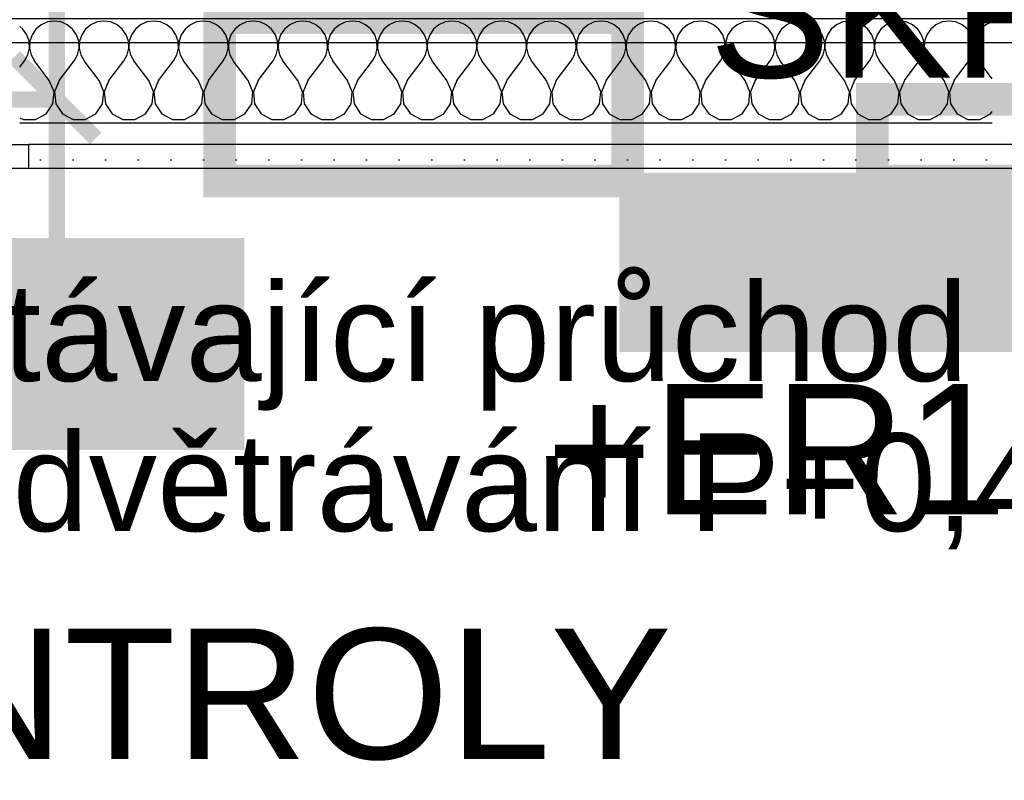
# Model space of a CAD drawing. Extents: x -12025 to 39812, y -28775 to 12.
# Tile 15 of 90: x 14818 to 16327, y -22169 to -21003. Entities that reach past the tile are written whole.
import ezdxf
from ezdxf.enums import TextEntityAlignment as Align

# ---------------------------------------------------------------- set-up
doc = ezdxf.new("R2010")
doc.units = 0
doc.header["$MEASUREMENT"] = 0
doc.linetypes.add('Telekomunikacni vodic', pattern=[9.25, 3, -0.75, 3, -0.75, 0.125, -0.75, 0.125, -0.75])
for name, color, linetype in [('0 (Pozadí)', 254, 'Continuous'), ('OÚ Dukovany internet + tv + data', 192, 'Continuous'), ('OÚ Dukovany půdorys kóty 1NP', 7, 'Continuous'), ('OÚ Dukovany půdorys podklad 1NP', 7, 'Continuous'), ('OÚ Dukovany rozváděče', 6, 'Continuous'), ('OÚ Dukovany venkovní skříně', 5, 'Continuous'), ('OÚ Dukovany zásuvky', 92, 'Continuous'), ('Zakladni', 7, 'Continuous')]:
    doc.layers.add(name, color=color, linetype=linetype)
doc.styles.add('Arial', font='txt')
doc.styles.add('Arial_B', font='txt')
pattern_1 = [(0, (0, 0), (0, 86.60254), [0, -50]), (0, (25, 43.3), (0, 86.60254), [0, -50])]

# ---------------------------------------------------------------- blocks, each defined once
blk = doc.blocks.new('Rozvadeč (7)')
at = {"color": 0, "linetype": 'Continuous', "const_width": 25}
for points in [[(0, 0), (-750, 0), (-750, 250), (0, 250)], [(-97.2, 93.8), (-666.7, 93.8), (-666.7, 156.2), (-97.2, 156.2)]]:
    blk.add_lwpolyline(points, close=True, dxfattribs=at)
at = {"color": 0, "linetype": 'Continuous'}
blk.add_solid([(-97.2, 93.8), (-666.7, 93.8), (-97.2, 156.2), (-666.7, 156.2)], dxfattribs=at)
at = {"layer": '0 (Pozadí)', "linetype": 'Continuous'}
blk.add_solid([(0, 0), (-750, 0), (0, 250), (-750, 250)], dxfattribs=at)
at = {"color": 0, "linetype": 'Continuous', "style": 'Arial'}
blk.add_text('+ER1', height=200, dxfattribs=at).set_placement((-875, -261.5))
blk = doc.blocks.new('(62)')
at = {"color": 7, "linetype": 'Continuous', "const_width": 75}
blk.add_lwpolyline([(1625, 0), (0, 0), (0, -250), (1625, -250)], close=True, dxfattribs=at)
at = {"layer": '0 (Pozadí)', "linetype": 'Continuous'}
blk.add_solid([(1625, 0), (0, 0), (1625, -250), (0, -250)], dxfattribs=at)
at = {"color": 7, "linetype": 'Continuous', "style": 'Arial'}
blk.add_text('PANEL RADIAČNÍ KONTROLY', height=200, dxfattribs=at).set_placement((-1625, -761.5))
blk = doc.blocks.new('(67)')
at = {"color": 0, "linetype": 'Continuous', "const_width": 50}
blk.add_lwpolyline([(0, -250), (625, -250), (625, 0), (0, 0)], close=True, dxfattribs=at)
at = {"color": 0, "linetype": 'Continuous', "style": 'Arial'}
blk.add_text('SKŘÍŇ TKR', height=200, dxfattribs=at).set_placement((-1125, 83.5))
blk = doc.blocks.new('(68)')
at = {"color": 0, "linetype": 'Continuous', "const_width": 50}
blk.add_lwpolyline([(0, -125), (375, -125), (375, 0), (0, 0)], close=True, dxfattribs=at)
at = {"color": 0, "linetype": 'Continuous', "style": 'Arial'}
blk.add_text('SKŘÍŇ 3,4', height=200, dxfattribs=at).set_placement((-250, 33.5))
blk = doc.blocks.new('(118)')
at = {"color": 7, "linetype": 'Continuous', "const_width": 25}
for points in [[(60, -60), (-65, 65)], [(0, 0), (-460, 0)]]:
    blk.add_lwpolyline(points, dxfattribs=at)
at = {"layer": '0 (Pozadí)', "linetype": 'Continuous'}
blk.add_solid([(-2255, 165), (-194.5, 165), (-2255, -38.5), (-194.5, -38.5)], dxfattribs=at)
at = {"color": 7, "linetype": 'Continuous', "style": 'Arial_B'}
blk.add_text('Stávající napájení a kom.', height=125, dxfattribs=at).set_placement((-2255, 1.5))

msp = doc.modelspace()

# ---------------------------------------------------------------- hatches: boundary and pattern name
at = {"layer": 'OÚ Dukovany půdorys podklad 1NP', "linetype": 'Continuous'}
h = msp.add_hatch(dxfattribs=at)
h.set_pattern_fill('OMÍTKA_01', color=21, style=0, pattern_type=2)
h.set_pattern_definition(pattern_1)
edge = h.paths.add_edge_path()
edge.add_spline(control_points=[(14832.1, -21230.6), (14832.1, -21230.6), (16313, -21230.6), (16313, -21230.6)], knot_values=[0, 0, 0, 0, 1, 1, 1, 1], degree=3, periodic=0)
edge.add_spline(control_points=[(16313, -21230.6), (16313, -21230.6), (16313, -21194), (16313, -21194)], knot_values=[0, 0, 0, 0, 1, 1, 1, 1], degree=3, periodic=0)
edge.add_spline(control_points=[(16313, -21194), (16313, -21194), (14832.1, -21194), (14832.1, -21194)], knot_values=[0, 0, 0, 0, 1, 1, 1, 1], degree=3, periodic=0)
edge.add_spline(control_points=[(14832.1, -21194), (14832.1, -21194), (14832.1, -21230.6), (14832.1, -21230.6)], knot_values=[0, 0, 0, 0, 1, 1, 1, 1], degree=3, periodic=0)
edge.add_spline(control_points=[(14832.1, -21230.6), (14832.1, -21230.6), (14832.1, -21230.6), (14832.1, -21230.6)], knot_values=[0, 0, 0, 0, 1, 1, 1, 1], degree=3, periodic=0)
h = msp.add_hatch(dxfattribs=at)
h.set_pattern_fill('OMÍTKA_01', color=21, style=0, pattern_type=2)
h.set_pattern_definition(pattern_1)
edge = h.paths.add_edge_path()
edge.add_spline(control_points=[(16313, -21194), (16313, -21194), (16313, -21230.6), (16313, -21230.6)], knot_values=[0, 0, 0, 0, 1, 1, 1, 1], degree=3, periodic=0)
edge.add_spline(control_points=[(16313, -21230.6), (16313, -21230.6), (17457.8, -21230.2), (17457.8, -21230.2)], knot_values=[0, 0, 0, 0, 1, 1, 1, 1], degree=3, periodic=0)
edge.add_spline(control_points=[(17457.8, -21230.2), (17457.8, -21230.2), (17457.8, -21193.7), (17457.8, -21193.7)], knot_values=[0, 0, 0, 0, 1, 1, 1, 1], degree=3, periodic=0)
edge.add_spline(control_points=[(17457.8, -21193.7), (17457.8, -21193.7), (16313, -21194), (16313, -21194)], knot_values=[0, 0, 0, 0, 1, 1, 1, 1], degree=3, periodic=0)
edge.add_spline(control_points=[(16313, -21194), (16313, -21194), (16313, -21194), (16313, -21194)], knot_values=[0, 0, 0, 0, 1, 1, 1, 1], degree=3, periodic=0)

# ---------------------------------------------------------------- linework, layer by layer
at = {"layer": 'OÚ Dukovany internet + tv + data', "linetype": 'Telekomunikacni vodic', "ltscale": 100, "const_width": 25}
msp.add_lwpolyline([(14875, -21375), (14875, -20625), (16125, -20625), (16125, -20375), (16500, -20375)], dxfattribs=at)
at = {"layer": 'OÚ Dukovany půdorys podklad 1NP', "color": 21, "linetype": 'Continuous'}
for p, q in [((14860.9, -21006.3), (14851.3, -21010.6)), ((14871.3, -21004.9), (14860.9, -21006.3)), ((14881.7, -21006.3), (14871.3, -21004.9)), ((14891.3, -21010.6), (14881.7, -21006.3)), ((14937.1, -21006.3), (14927.5, -21010.6)), ((14947.5, -21004.9), (14937.1, -21006.3)), ((14957.9, -21006.3), (14947.5, -21004.9)), ((14967.5, -21010.6), (14957.9, -21006.3)), ((15013.3, -21006.3), (15003.7, -21010.6)), ((15023.7, -21004.9), (15013.3, -21006.3)), ((15034.1, -21006.3), (15023.7, -21004.9)), ((15043.7, -21010.6), (15034.1, -21006.3)), ((15089.5, -21006.3), (15079.9, -21010.6)), ((15099.9, -21004.9), (15089.5, -21006.3)), ((15110.3, -21006.3), (15099.9, -21004.9)), ((15119.9, -21010.6), (15110.3, -21006.3)), ((15165.7, -21006.3), (15156.1, -21010.6)), ((15176.1, -21004.9), (15165.7, -21006.3)), ((15186.5, -21006.3), (15176.1, -21004.9)), ((15196.1, -21010.6), (15186.5, -21006.3)), ((15241.9, -21006.3), (15232.2, -21010.6)), ((15252.3, -21004.9), (15241.9, -21006.3)), ((15262.7, -21006.3), (15252.3, -21004.9)), ((15272.3, -21010.6), (15262.7, -21006.3)), ((15318.1, -21006.3), (15308.4, -21010.6)), ((15328.5, -21004.9), (15318.1, -21006.3)), ((15338.9, -21006.3), (15328.5, -21004.9)), ((15348.5, -21010.6), (15338.9, -21006.3)), ((15394.2, -21006.3), (15384.6, -21010.6)), ((15404.7, -21004.9), (15394.2, -21006.3)), ((15415.1, -21006.3), (15404.7, -21004.9)), ((15424.7, -21010.6), (15415.1, -21006.3)), ((15470.4, -21006.3), (15460.8, -21010.6)), ((15480.8, -21004.9), (15470.4, -21006.3)), ((15491.3, -21006.3), (15480.8, -21004.9)), ((15500.9, -21010.6), (15491.3, -21006.3)), ((15546.6, -21006.3), (15537, -21010.6)), ((15557, -21004.9), (15546.6, -21006.3)), ((15567.4, -21006.3), (15557, -21004.9)), ((15577.1, -21010.6), (15567.4, -21006.3)), ((15622.8, -21006.3), (15613.2, -21010.6)), ((15633.2, -21004.9), (15622.8, -21006.3)), ((15643.6, -21006.3), (15633.2, -21004.9)), ((15653.3, -21010.6), (15643.6, -21006.3)), ((15699, -21006.3), (15689.4, -21010.6)), ((15709.4, -21004.9), (15699, -21006.3)), ((15719.8, -21006.3), (15709.4, -21004.9)), ((15729.4, -21010.6), (15719.8, -21006.3)), ((15775.2, -21006.3), (15765.6, -21010.6)), ((15785.6, -21004.9), (15775.2, -21006.3)), ((15796, -21006.3), (15785.6, -21004.9)), ((15805.6, -21010.6), (15796, -21006.3)), ((15851.4, -21006.3), (15841.8, -21010.6)), ((15861.8, -21004.9), (15851.4, -21006.3)), ((15872.2, -21006.3), (15861.8, -21004.9)), ((15881.8, -21010.6), (15872.2, -21006.3)), ((15927.6, -21006.3), (15918, -21010.6)), ((15938, -21004.9), (15927.6, -21006.3)), ((15948.4, -21006.3), (15938, -21004.9)), ((15958, -21010.6), (15948.4, -21006.3)), ((16003.8, -21006.3), (15994.1, -21010.6)), ((16014.2, -21004.9), (16003.8, -21006.3)), ((16024.6, -21006.3), (16014.2, -21004.9)), ((16034.2, -21010.6), (16024.6, -21006.3)), ((16080, -21006.3), (16070.3, -21010.6)), ((16090.4, -21004.9), (16080, -21006.3)), ((16100.8, -21006.3), (16090.4, -21004.9)), ((16110.4, -21010.6), (16100.8, -21006.3)), ((16156.1, -21006.3), (16146.5, -21010.6)), ((16166.6, -21004.9), (16156.1, -21006.3)), ((16177, -21006.3), (16166.6, -21004.9)), ((16186.6, -21010.6), (16177, -21006.3)), ((16232.3, -21006.3), (16222.7, -21010.6)), ((16242.7, -21004.9), (16232.3, -21006.3)), ((16253.2, -21006.3), (16242.7, -21004.9)), ((16262.8, -21010.6), (16253.2, -21006.3)), ((16308.5, -21006.3), (16298.9, -21010.6)), ((16309, -21006.2), (16308.5, -21006.3)), ((14823.2, -21017.3), (14818.3, -21013.2)), ((14829.2, -21025.9), (14823.2, -21017.3)), ((14843.2, -21017.3), (14837.2, -21025.9)), ((14851.3, -21010.6), (14843.2, -21017.3)), ((14899.4, -21017.3), (14891.3, -21010.6)), ((14905.4, -21025.9), (14899.4, -21017.3)), ((14919.4, -21017.3), (14913.4, -21025.9)), ((14927.5, -21010.6), (14919.4, -21017.3)), ((14975.6, -21017.3), (14967.5, -21010.6)), ((14981.6, -21025.9), (14975.6, -21017.3)), ((14995.6, -21017.3), (14989.6, -21025.9)), ((15003.7, -21010.6), (14995.6, -21017.3)), ((15051.8, -21017.3), (15043.7, -21010.6)), ((15057.8, -21025.9), (15051.8, -21017.3)), ((15071.8, -21017.3), (15065.8, -21025.9)), ((15079.9, -21010.6), (15071.8, -21017.3)), ((15128, -21017.3), (15119.9, -21010.6)), ((15134, -21025.9), (15128, -21017.3)), ((15148, -21017.3), (15142, -21025.9)), ((15156.1, -21010.6), (15148, -21017.3)), ((15204.2, -21017.3), (15196.1, -21010.6)), ((15210.2, -21025.9), (15204.2, -21017.3)), ((15224.2, -21017.3), (15218.2, -21025.9)), ((15232.2, -21010.6), (15224.2, -21017.3)), ((15280.4, -21017.3), (15272.3, -21010.6)), ((15286.3, -21025.9), (15280.4, -21017.3)), ((15300.3, -21017.3), (15294.4, -21025.9)), ((15308.4, -21010.6), (15300.3, -21017.3)), ((15356.6, -21017.3), (15348.5, -21010.6)), ((15362.5, -21025.9), (15356.6, -21017.3)), ((15376.5, -21017.3), (15370.6, -21025.9)), ((15384.6, -21010.6), (15376.5, -21017.3)), ((15432.8, -21017.3), (15424.7, -21010.6)), ((15438.7, -21025.9), (15432.8, -21017.3)), ((15452.7, -21017.3), (15446.8, -21025.9)), ((15460.8, -21010.6), (15452.7, -21017.3)), ((15509, -21017.3), (15500.9, -21010.6)), ((15514.9, -21025.9), (15509, -21017.3)), ((15528.9, -21017.3), (15523, -21025.9)), ((15537, -21010.6), (15528.9, -21017.3)), ((15585.2, -21017.3), (15577.1, -21010.6)), ((15591.1, -21025.9), (15585.2, -21017.3)), ((15605.1, -21017.3), (15599.2, -21025.9)), ((15613.2, -21010.6), (15605.1, -21017.3)), ((15661.3, -21017.3), (15653.3, -21010.6)), ((15667.3, -21025.9), (15661.3, -21017.3)), ((15681.3, -21017.3), (15675.3, -21025.9)), ((15689.4, -21010.6), (15681.3, -21017.3)), ((15737.5, -21017.3), (15729.4, -21010.6)), ((15743.5, -21025.9), (15737.5, -21017.3)), ((15757.5, -21017.3), (15751.5, -21025.9)), ((15765.6, -21010.6), (15757.5, -21017.3)), ((15813.7, -21017.3), (15805.6, -21010.6)), ((15819.7, -21025.9), (15813.7, -21017.3)), ((15833.7, -21017.3), (15827.7, -21025.9)), ((15841.8, -21010.6), (15833.7, -21017.3)), ((15889.9, -21017.3), (15881.8, -21010.6)), ((15895.9, -21025.9), (15889.9, -21017.3)), ((15909.9, -21017.3), (15903.9, -21025.9)), ((15918, -21010.6), (15909.9, -21017.3)), ((15966.1, -21017.3), (15958, -21010.6)), ((15972.1, -21025.9), (15966.1, -21017.3)), ((15986.1, -21017.3), (15980.1, -21025.9)), ((15994.1, -21010.6), (15986.1, -21017.3)), ((16042.3, -21017.3), (16034.2, -21010.6)), ((16048.2, -21025.9), (16042.3, -21017.3)), ((16062.2, -21017.3), (16056.3, -21025.9)), ((16070.3, -21010.6), (16062.2, -21017.3)), ((16118.5, -21017.3), (16110.4, -21010.6)), ((16124.4, -21025.9), (16118.5, -21017.3)), ((16138.4, -21017.3), (16132.5, -21025.9)), ((16146.5, -21010.6), (16138.4, -21017.3)), ((16194.7, -21017.3), (16186.6, -21010.6)), ((16200.6, -21025.9), (16194.7, -21017.3)), ((16214.6, -21017.3), (16208.7, -21025.9)), ((16222.7, -21010.6), (16214.6, -21017.3)), ((16270.9, -21017.3), (16262.8, -21010.6)), ((16276.8, -21025.9), (16270.9, -21017.3)), ((16290.8, -21017.3), (16284.9, -21025.9)), ((16298.9, -21010.6), (16290.8, -21017.3)), ((14832.6, -21035.9), (14829.2, -21025.9)), ((14833.1, -21046.4), (14832.6, -21035.9)), ((14833.9, -21035.9), (14833.4, -21046.4)), ((14837.2, -21025.9), (14833.9, -21035.9)), ((14908.8, -21035.9), (14905.4, -21025.9)), ((14909.3, -21046.4), (14908.8, -21035.9)), ((14910.1, -21035.9), (14909.6, -21046.4)), ((14913.4, -21025.9), (14910.1, -21035.9)), ((14984.9, -21035.9), (14981.6, -21025.9)), ((14985.5, -21046.4), (14984.9, -21035.9)), ((14986.3, -21035.9), (14985.8, -21046.4)), ((14989.6, -21025.9), (14986.3, -21035.9)), ((15061.1, -21035.9), (15057.8, -21025.9)), ((15061.6, -21046.4), (15061.1, -21035.9)), ((15062.5, -21035.9), (15061.9, -21046.4)), ((15065.8, -21025.9), (15062.5, -21035.9)), ((15137.3, -21035.9), (15134, -21025.9)), ((15137.8, -21046.4), (15137.3, -21035.9)), ((15138.6, -21035.9), (15138.1, -21046.4)), ((15142, -21025.9), (15138.6, -21035.9)), ((15213.5, -21035.9), (15210.2, -21025.9)), ((15214, -21046.4), (15213.5, -21035.9)), ((15214.8, -21035.9), (15214.3, -21046.4)), ((15218.2, -21025.9), (15214.8, -21035.9)), ((15289.7, -21035.9), (15286.3, -21025.9)), ((15290.2, -21046.4), (15289.7, -21035.9)), ((15291, -21035.9), (15290.5, -21046.4)), ((15294.4, -21025.9), (15291, -21035.9)), ((15365.9, -21035.9), (15362.5, -21025.9)), ((15366.4, -21046.4), (15365.9, -21035.9)), ((15367.2, -21035.9), (15366.7, -21046.4)), ((15370.6, -21025.9), (15367.2, -21035.9)), ((15442.1, -21035.9), (15438.7, -21025.9)), ((15442.6, -21046.4), (15442.1, -21035.9)), ((15443.4, -21035.9), (15442.9, -21046.4)), ((15446.8, -21025.9), (15443.4, -21035.9)), ((15518.3, -21035.9), (15514.9, -21025.9)), ((15518.8, -21046.4), (15518.3, -21035.9)), ((15519.6, -21035.9), (15519.1, -21046.4)), ((15523, -21025.9), (15519.6, -21035.9)), ((15594.5, -21035.9), (15591.1, -21025.9)), ((15595, -21046.4), (15594.5, -21035.9)), ((15595.8, -21035.9), (15595.3, -21046.4)), ((15599.2, -21025.9), (15595.8, -21035.9)), ((15670.7, -21035.9), (15667.3, -21025.9)), ((15671.2, -21046.4), (15670.7, -21035.9)), ((15672, -21035.9), (15671.5, -21046.4)), ((15675.3, -21025.9), (15672, -21035.9)), ((15746.8, -21035.9), (15743.5, -21025.9)), ((15747.4, -21046.4), (15746.8, -21035.9)), ((15748.2, -21035.9), (15747.7, -21046.4)), ((15751.5, -21025.9), (15748.2, -21035.9)), ((15823, -21035.9), (15819.7, -21025.9)), ((15823.5, -21046.4), (15823, -21035.9)), ((15824.4, -21035.9), (15823.9, -21046.4)), ((15827.7, -21025.9), (15824.4, -21035.9)), ((15899.2, -21035.9), (15895.9, -21025.9)), ((15899.7, -21046.4), (15899.2, -21035.9)), ((15900.6, -21035.9), (15900, -21046.4)), ((15903.9, -21025.9), (15900.6, -21035.9)), ((15975.4, -21035.9), (15972.1, -21025.9)), ((15975.9, -21046.4), (15975.4, -21035.9)), ((15976.7, -21035.9), (15976.2, -21046.4)), ((15980.1, -21025.9), (15976.7, -21035.9)), ((16051.6, -21035.9), (16048.2, -21025.9)), ((16052.1, -21046.4), (16051.6, -21035.9)), ((16052.9, -21035.9), (16052.4, -21046.4)), ((16056.3, -21025.9), (16052.9, -21035.9)), ((16127.8, -21035.9), (16124.4, -21025.9)), ((16128.3, -21046.4), (16127.8, -21035.9)), ((16129.1, -21035.9), (16128.6, -21046.4)), ((16132.5, -21025.9), (16129.1, -21035.9)), ((16204, -21035.9), (16200.6, -21025.9)), ((16204.5, -21046.4), (16204, -21035.9)), ((16205.3, -21035.9), (16204.8, -21046.4)), ((16208.7, -21025.9), (16205.3, -21035.9)), ((16280.2, -21035.9), (16276.8, -21025.9)), ((16280.7, -21046.4), (16280.2, -21035.9)), ((16281.5, -21035.9), (16281, -21046.4)), ((16284.9, -21025.9), (16281.5, -21035.9)), ((14830.7, -21056.6), (14833.1, -21046.4)), ((14833.4, -21046.4), (14835.8, -21056.6)), ((14906.9, -21056.6), (14909.3, -21046.4)), ((14909.6, -21046.4), (14911.9, -21056.6)), ((14983.1, -21056.6), (14985.5, -21046.4)), ((14985.8, -21046.4), (14988.1, -21056.6)), ((15059.3, -21056.6), (15061.6, -21046.4)), ((15061.9, -21046.4), (15064.3, -21056.6)), ((15135.5, -21056.6), (15137.8, -21046.4)), ((15138.1, -21046.4), (15140.5, -21056.6)), ((15211.6, -21056.6), (15214, -21046.4)), ((15214.3, -21046.4), (15216.7, -21056.6)), ((15287.8, -21056.6), (15290.2, -21046.4)), ((15290.5, -21046.4), (15292.9, -21056.6)), ((15364, -21056.6), (15366.4, -21046.4)), ((15366.7, -21046.4), (15369.1, -21056.6)), ((15440.2, -21056.6), (15442.6, -21046.4)), ((15442.9, -21046.4), (15445.3, -21056.6)), ((15516.4, -21056.6), (15518.8, -21046.4)), ((15519.1, -21046.4), (15521.5, -21056.6)), ((15592.6, -21056.6), (15595, -21046.4)), ((15595.3, -21046.4), (15597.7, -21056.6)), ((15668.8, -21056.6), (15671.2, -21046.4)), ((15671.5, -21046.4), (15673.9, -21056.6)), ((15745, -21056.6), (15747.4, -21046.4)), ((15747.7, -21046.4), (15750, -21056.6)), ((15821.2, -21056.6), (15823.5, -21046.4)), ((15823.9, -21046.4), (15826.2, -21056.6)), ((15897.4, -21056.6), (15899.7, -21046.4)), ((15900, -21046.4), (15902.4, -21056.6)), ((15973.5, -21056.6), (15975.9, -21046.4)), ((15976.2, -21046.4), (15978.6, -21056.6)), ((16049.7, -21056.6), (16052.1, -21046.4)), ((16052.4, -21046.4), (16054.8, -21056.6)), ((16125.9, -21056.6), (16128.3, -21046.4)), ((16128.6, -21046.4), (16131, -21056.6)), ((16202.1, -21056.6), (16204.5, -21046.4)), ((16204.8, -21046.4), (16207.2, -21056.6)), ((16278.3, -21056.6), (16280.7, -21046.4)), ((16281, -21046.4), (16283.4, -21056.6)), ((14818.3, -21075.6), (14825.6, -21065.8)), ((14825.6, -21065.8), (14830.7, -21056.6)), ((14835.8, -21056.6), (14840.8, -21065.8)), ((14863.7, -21096.3), (14840.8, -21065.8)), ((14878.9, -21096.3), (14901.8, -21065.8)), ((14901.8, -21065.8), (14906.9, -21056.6)), ((14911.9, -21056.6), (14917, -21065.8)), ((14939.9, -21096.3), (14917, -21065.8)), ((14955.1, -21096.3), (14978, -21065.8)), ((14978, -21065.8), (14983.1, -21056.6)), ((14988.1, -21056.6), (14993.2, -21065.8)), ((15016.1, -21096.3), (14993.2, -21065.8)), ((15031.3, -21096.3), (15054.2, -21065.8)), ((15054.2, -21065.8), (15059.3, -21056.6)), ((15064.3, -21056.6), (15069.4, -21065.8)), ((15092.3, -21096.3), (15069.4, -21065.8)), ((15107.5, -21096.3), (15130.4, -21065.8)), ((15130.4, -21065.8), (15135.5, -21056.6)), ((15140.5, -21056.6), (15145.6, -21065.8)), ((15168.5, -21096.3), (15145.6, -21065.8)), ((15183.7, -21096.3), (15206.6, -21065.8)), ((15206.6, -21065.8), (15211.6, -21056.6)), ((15216.7, -21056.6), (15221.8, -21065.8)), ((15244.7, -21096.3), (15221.8, -21065.8)), ((15259.9, -21096.3), (15282.7, -21065.8)), ((15282.7, -21065.8), (15287.8, -21056.6)), ((15292.9, -21056.6), (15298, -21065.8)), ((15320.8, -21096.3), (15298, -21065.8)), ((15336.1, -21096.3), (15358.9, -21065.8)), ((15358.9, -21065.8), (15364, -21056.6)), ((15369.1, -21056.6), (15374.2, -21065.8)), ((15397, -21096.3), (15374.2, -21065.8)), ((15412.3, -21096.3), (15435.1, -21065.8)), ((15435.1, -21065.8), (15440.2, -21056.6)), ((15445.3, -21056.6), (15450.4, -21065.8)), ((15473.2, -21096.3), (15450.4, -21065.8)), ((15488.5, -21096.3), (15511.3, -21065.8)), ((15511.3, -21065.8), (15516.4, -21056.6)), ((15521.5, -21056.6), (15526.6, -21065.8)), ((15549.4, -21096.3), (15526.6, -21065.8)), ((15564.7, -21096.3), (15587.5, -21065.8)), ((15587.5, -21065.8), (15592.6, -21056.6)), ((15597.7, -21056.6), (15602.7, -21065.8)), ((15625.6, -21096.3), (15602.7, -21065.8)), ((15640.8, -21096.3), (15663.7, -21065.8)), ((15663.7, -21065.8), (15668.8, -21056.6)), ((15673.9, -21056.6), (15678.9, -21065.8)), ((15701.8, -21096.3), (15678.9, -21065.8)), ((15717, -21096.3), (15739.9, -21065.8)), ((15739.9, -21065.8), (15745, -21056.6)), ((15750, -21056.6), (15755.1, -21065.8)), ((15778, -21096.3), (15755.1, -21065.8)), ((15793.2, -21096.3), (15816.1, -21065.8)), ((15816.1, -21065.8), (15821.2, -21056.6)), ((15826.2, -21056.6), (15831.3, -21065.8)), ((15854.2, -21096.3), (15831.3, -21065.8)), ((15869.4, -21096.3), (15892.3, -21065.8)), ((15892.3, -21065.8), (15897.4, -21056.6)), ((15902.4, -21056.6), (15907.5, -21065.8)), ((15930.4, -21096.3), (15907.5, -21065.8)), ((15945.6, -21096.3), (15968.5, -21065.8)), ((15968.5, -21065.8), (15973.5, -21056.6)), ((15978.6, -21056.6), (15983.7, -21065.8)), ((16006.6, -21096.3), (15983.7, -21065.8)), ((16021.8, -21096.3), (16044.7, -21065.8)), ((16044.7, -21065.8), (16049.7, -21056.6)), ((16054.8, -21056.6), (16059.9, -21065.8)), ((16082.7, -21096.3), (16059.9, -21065.8)), ((16098, -21096.3), (16120.8, -21065.8)), ((16120.8, -21065.8), (16125.9, -21056.6)), ((16131, -21056.6), (16136.1, -21065.8)), ((16158.9, -21096.3), (16136.1, -21065.8)), ((16174.2, -21096.3), (16197, -21065.8)), ((16197, -21065.8), (16202.1, -21056.6)), ((16207.2, -21056.6), (16212.3, -21065.8)), ((16235.1, -21096.3), (16212.3, -21065.8)), ((16250.4, -21096.3), (16273.2, -21065.8)), ((16273.2, -21065.8), (16278.3, -21056.6)), ((16283.4, -21056.6), (16288.5, -21065.8)), ((16309, -21093.3), (16288.5, -21065.8)), ((14870.9, -21113.4), (14863.7, -21096.3)), ((14878.9, -21096.3), (14871.8, -21113.4)), ((14947.1, -21113.4), (14939.9, -21096.3)), ((14955.1, -21096.3), (14947.9, -21113.4)), ((15023.3, -21113.4), (15016.1, -21096.3)), ((15031.3, -21096.3), (15024.1, -21113.4)), ((15099.5, -21113.4), (15092.3, -21096.3)), ((15107.5, -21096.3), (15100.3, -21113.4)), ((15175.6, -21113.4), (15168.5, -21096.3)), ((15183.7, -21096.3), (15176.5, -21113.4)), ((15251.8, -21113.4), (15244.7, -21096.3)), ((15259.9, -21096.3), (15252.7, -21113.4)), ((15328, -21113.4), (15320.8, -21096.3)), ((15336.1, -21096.3), (15328.9, -21113.4)), ((15404.2, -21113.4), (15397, -21096.3)), ((15412.3, -21096.3), (15405.1, -21113.4)), ((15480.4, -21113.4), (15473.2, -21096.3)), ((15488.5, -21096.3), (15481.3, -21113.4)), ((15556.6, -21113.4), (15549.4, -21096.3)), ((15564.7, -21096.3), (15557.5, -21113.4)), ((15632.8, -21113.4), (15625.6, -21096.3)), ((15640.8, -21096.3), (15633.7, -21113.4)), ((15709, -21113.4), (15701.8, -21096.3)), ((15717, -21096.3), (15709.9, -21113.4)), ((15785.2, -21113.4), (15778, -21096.3)), ((15793.2, -21096.3), (15786, -21113.4)), ((15861.4, -21113.4), (15854.2, -21096.3)), ((15869.4, -21096.3), (15862.2, -21113.4)), ((15937.5, -21113.4), (15930.4, -21096.3)), ((15945.6, -21096.3), (15938.4, -21113.4)), ((16013.7, -21113.4), (16006.6, -21096.3)), ((16021.8, -21096.3), (16014.6, -21113.4)), ((16089.9, -21113.4), (16082.7, -21096.3)), ((16098, -21096.3), (16090.8, -21113.4)), ((16166.1, -21113.4), (16158.9, -21096.3)), ((16174.2, -21096.3), (16167, -21113.4)), ((16242.3, -21113.4), (16235.1, -21096.3)), ((16250.4, -21096.3), (16243.2, -21113.4)), ((14869.1, -21131.9), (14870.9, -21113.4)), ((14871.8, -21113.4), (14873.5, -21131.9)), ((14945.3, -21131.9), (14947.1, -21113.4)), ((14947.9, -21113.4), (14949.7, -21131.9)), ((15021.5, -21131.9), (15023.3, -21113.4)), ((15024.1, -21113.4), (15025.9, -21131.9)), ((15097.7, -21131.9), (15099.5, -21113.4)), ((15100.3, -21113.4), (15102.1, -21131.9)), ((15173.9, -21131.9), (15175.6, -21113.4)), ((15176.5, -21113.4), (15178.3, -21131.9)), ((15250.1, -21131.9), (15251.8, -21113.4)), ((15252.7, -21113.4), (15254.5, -21131.9)), ((15326.3, -21131.9), (15328, -21113.4)), ((15328.9, -21113.4), (15330.7, -21131.9)), ((15402.5, -21131.9), (15404.2, -21113.4)), ((15405.1, -21113.4), (15406.8, -21131.9)), ((15478.7, -21131.9), (15480.4, -21113.4)), ((15481.3, -21113.4), (15483, -21131.9)), ((15554.8, -21131.9), (15556.6, -21113.4)), ((15557.5, -21113.4), (15559.2, -21131.9)), ((15631, -21131.9), (15632.8, -21113.4)), ((15633.7, -21113.4), (15635.4, -21131.9)), ((15707.2, -21131.9), (15709, -21113.4)), ((15709.9, -21113.4), (15711.6, -21131.9)), ((15783.4, -21131.9), (15785.2, -21113.4)), ((15786, -21113.4), (15787.8, -21131.9)), ((15859.6, -21131.9), (15861.4, -21113.4)), ((15862.2, -21113.4), (15864, -21131.9)), ((15935.8, -21131.9), (15937.5, -21113.4)), ((15938.4, -21113.4), (15940.2, -21131.9)), ((16012, -21131.9), (16013.7, -21113.4)), ((16014.6, -21113.4), (16016.4, -21131.9)), ((16088.2, -21131.9), (16089.9, -21113.4)), ((16090.8, -21113.4), (16092.6, -21131.9)), ((16164.4, -21131.9), (16166.1, -21113.4)), ((16167, -21113.4), (16168.7, -21131.9)), ((16240.6, -21131.9), (16242.3, -21113.4)), ((16243.2, -21113.4), (16244.9, -21131.9)), ((14858.9, -21147.3), (14869.1, -21131.9)), ((14873.5, -21131.9), (14883.8, -21147.3)), ((14935, -21147.3), (14945.3, -21131.9)), ((14949.7, -21131.9), (14960, -21147.3)), ((15011.2, -21147.3), (15021.5, -21131.9)), ((15025.9, -21131.9), (15036.2, -21147.3)), ((15087.4, -21147.3), (15097.7, -21131.9)), ((15102.1, -21131.9), (15112.4, -21147.3)), ((15163.6, -21147.3), (15173.9, -21131.9)), ((15178.3, -21131.9), (15188.5, -21147.3)), ((15239.8, -21147.3), (15250.1, -21131.9)), ((15254.5, -21131.9), (15264.7, -21147.3)), ((15316, -21147.3), (15326.3, -21131.9)), ((15330.7, -21131.9), (15340.9, -21147.3)), ((15392.2, -21147.3), (15402.5, -21131.9)), ((15406.8, -21131.9), (15417.1, -21147.3)), ((15468.4, -21147.3), (15478.7, -21131.9)), ((15483, -21131.9), (15493.3, -21147.3)), ((15544.6, -21147.3), (15554.8, -21131.9)), ((15559.2, -21131.9), (15569.5, -21147.3)), ((15620.8, -21147.3), (15631, -21131.9)), ((15635.4, -21131.9), (15645.7, -21147.3)), ((15697, -21147.3), (15707.2, -21131.9)), ((15711.6, -21131.9), (15721.9, -21147.3)), ((15773.1, -21147.3), (15783.4, -21131.9)), ((15787.8, -21131.9), (15798.1, -21147.3)), ((15849.3, -21147.3), (15859.6, -21131.9)), ((15864, -21131.9), (15874.3, -21147.3)), ((15925.5, -21147.3), (15935.8, -21131.9)), ((15940.2, -21131.9), (15950.4, -21147.3)), ((16001.7, -21147.3), (16012, -21131.9)), ((16016.4, -21131.9), (16026.6, -21147.3)), ((16077.9, -21147.3), (16088.2, -21131.9)), ((16092.6, -21131.9), (16102.8, -21147.3)), ((16154.1, -21147.3), (16164.4, -21131.9)), ((16168.7, -21131.9), (16179, -21147.3)), ((16230.3, -21147.3), (16240.6, -21131.9)), ((16244.9, -21131.9), (16255.2, -21147.3)), ((14818.3, -21153.1), (14823.9, -21156.1)), ((14823.9, -21156.1), (14842.5, -21156.1)), ((14842.5, -21156.1), (14858.9, -21147.3)), ((14883.8, -21147.3), (14900.1, -21156.1)), ((14900.1, -21156.1), (14918.7, -21156.1)), ((14918.7, -21156.1), (14935, -21147.3)), ((14960, -21147.3), (14976.3, -21156.1)), ((14976.3, -21156.1), (14994.9, -21156.1)), ((14994.9, -21156.1), (15011.2, -21147.3)), ((15036.2, -21147.3), (15052.5, -21156.1)), ((15052.5, -21156.1), (15071.1, -21156.1)), ((15071.1, -21156.1), (15087.4, -21147.3)), ((15112.4, -21147.3), (15128.7, -21156.1)), ((15128.7, -21156.1), (15147.3, -21156.1)), ((15147.3, -21156.1), (15163.6, -21147.3)), ((15188.5, -21147.3), (15204.9, -21156.1)), ((15204.9, -21156.1), (15223.5, -21156.1)), ((15223.5, -21156.1), (15239.8, -21147.3)), ((15264.7, -21147.3), (15281.1, -21156.1)), ((15281.1, -21156.1), (15299.6, -21156.1)), ((15299.6, -21156.1), (15316, -21147.3)), ((15340.9, -21147.3), (15357.3, -21156.1)), ((15357.3, -21156.1), (15375.8, -21156.1)), ((15375.8, -21156.1), (15392.2, -21147.3)), ((15417.1, -21147.3), (15433.5, -21156.1)), ((15433.5, -21156.1), (15452, -21156.1)), ((15452, -21156.1), (15468.4, -21147.3)), ((15493.3, -21147.3), (15509.7, -21156.1)), ((15509.7, -21156.1), (15528.2, -21156.1)), ((15528.2, -21156.1), (15544.6, -21147.3)), ((15569.5, -21147.3), (15585.9, -21156.1)), ((15585.9, -21156.1), (15604.4, -21156.1)), ((15604.4, -21156.1), (15620.8, -21147.3)), ((15645.7, -21147.3), (15662, -21156.1)), ((15662, -21156.1), (15680.6, -21156.1)), ((15680.6, -21156.1), (15697, -21147.3)), ((15721.9, -21147.3), (15738.2, -21156.1)), ((15738.2, -21156.1), (15756.8, -21156.1)), ((15756.8, -21156.1), (15773.1, -21147.3)), ((15798.1, -21147.3), (15814.4, -21156.1)), ((15814.4, -21156.1), (15833, -21156.1)), ((15833, -21156.1), (15849.3, -21147.3)), ((15874.3, -21147.3), (15890.6, -21156.1)), ((15890.6, -21156.1), (15909.2, -21156.1)), ((15909.2, -21156.1), (15925.5, -21147.3)), ((15950.4, -21147.3), (15966.8, -21156.1)), ((15966.8, -21156.1), (15985.4, -21156.1)), ((15985.4, -21156.1), (16001.7, -21147.3)), ((16026.6, -21147.3), (16043, -21156.1)), ((16043, -21156.1), (16061.5, -21156.1)), ((16061.5, -21156.1), (16077.9, -21147.3)), ((16102.8, -21147.3), (16119.2, -21156.1)), ((16119.2, -21156.1), (16137.7, -21156.1)), ((16137.7, -21156.1), (16154.1, -21147.3)), ((16179, -21147.3), (16195.4, -21156.1)), ((16195.4, -21156.1), (16213.9, -21156.1)), ((16213.9, -21156.1), (16230.3, -21147.3)), ((16255.2, -21147.3), (16271.6, -21156.1)), ((16271.6, -21156.1), (16290.1, -21156.1)), ((16290.1, -21156.1), (16306.5, -21147.3)), ((16306.5, -21147.3), (16309, -21143.5))]:
    msp.add_line(p, q, dxfattribs=at)
at = {"layer": 'OÚ Dukovany půdorys podklad 1NP', "color": 1, "linetype": 'Continuous'}
for p, q in [((14818.3, -21161.1), (16309, -21161.1)), ((13482.1, -21194), (14832.1, -21194)), ((14832.1, -21230.6), (14832.1, -21194)), ((16313, -21194), (14832.1, -21194)), ((14832.1, -21230.6), (14832.1, -21194)), ((17457.8, -21193.7), (16313, -21194)), ((13482.1, -21230.6), (14832.1, -21230.6)), ((14832.1, -21230.6), (16313, -21230.6)), ((16313, -21230.6), (17457.8, -21230.2))]:
    msp.add_line(p, q, dxfattribs=at)
at = {"layer": 'OÚ Dukovany půdorys podklad 1NP', "color": 8, "linetype": 'Continuous'}
msp.add_lwpolyline([(11837.4, -21001.1), (31997.2, -21001.1), (31997.2, -21038.3), (11837.4, -21038.3)], close=True, dxfattribs=at)
at = {"layer": 'OÚ Dukovany zásuvky', "linetype": 'Continuous', "const_width": 25}
msp.add_lwpolyline([(16500, -20375), (16125, -20375), (16125, -20625), (14875, -20625), (14875, -21375)], dxfattribs=at)

# ---------------------------------------------------------------- block references
at = {"layer": 'OÚ Dukovany rozváděče', "linetype": 'Continuous'}
msp.add_blockref('Rozvadeč (7)', (16500, -21500), dxfattribs=at)
at = {"layer": 'OÚ Dukovany venkovní skříně', "linetype": 'Continuous'}
for name, p in [('(67)', (15125, -21000)), ('(68)', (16125, -21125))]:
    msp.add_blockref(name, p, dxfattribs=at)
at = {"layer": 'Zakladni', "color": 7, "linetype": 'Continuous'}
for name, p in [('(118)', (14875, -21125)), ('(62)', (13500, -21375))]:
    msp.add_blockref(name, p, dxfattribs=at)

# ---------------------------------------------------------------- texts
at = {"layer": 'OÚ Dukovany půdorys kóty 1NP', "color": 154, "linetype": 'Continuous', "style": 'Arial'}
for s, p in [('stávající průchod ', (15509.3, -21557)), ('pro odvětrávání P+0,400 ', (15509.3, -21787.1))]:
    msp.add_text(s, height=150, dxfattribs=at).set_placement(p, align=Align.CENTER)

doc.saveas('drawing.dxf')
